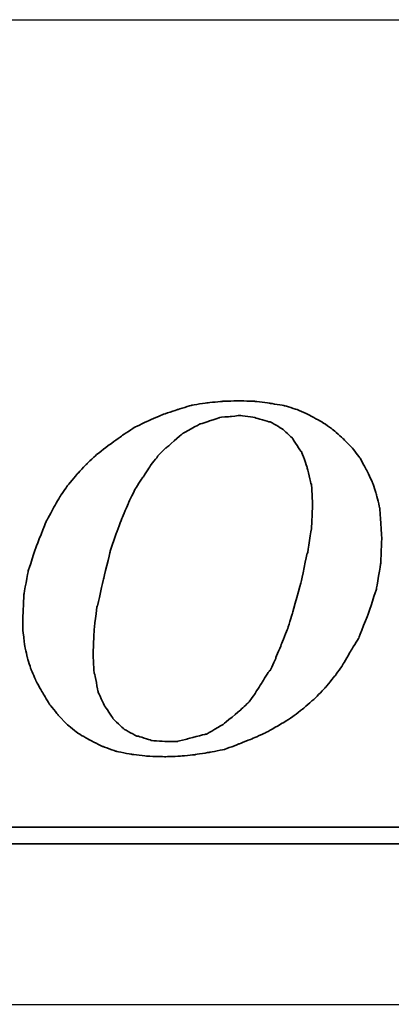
# Model space of a CAD drawing. Header units: millimetres. Extents: x -6 to 266, y -19 to 66.
# Tile 32 of 39: x 194.378 to 194.944, y 0.802 to 2.302. Entities that reach past the tile are written whole.
import ezdxf

# ---------------------------------------------------------------- set-up
doc = ezdxf.new("R2010")
doc.units = ezdxf.units.MM
doc.header["$LTSCALE"] = 0.15
for name, color, linetype in [('DIM', 4, 'CONTINUOUS'), ('layer 1', 7, 'CONTINUOUS'), ('OUT', 3, 'CONTINUOUS')]:
    doc.layers.add(name, color=color, linetype=linetype)

# ---------------------------------------------------------------- blocks, each defined once
blk = doc.blocks.new('TBI MOTION logo(完整正式版)')
at = {"layer": 'layer 1', "color": 22, "lineweight": 35}
for points, knots in [([(35.79625, -6.98375), (35.79625, -6.98375), (36.23125, -7.43875), (36.23125, -7.43875), (36.23125, -7.43875), (36.23125, -7.43875), (36.75625, -7.87125), (36.75625, -7.87125), (36.75625, -7.87125), (36.75625, -7.87125), (37.33125, -8.20375), (37.33125, -8.20375), (37.33125, -8.20375), (37.33125, -8.20375), (37.95625, -8.51875), (37.95625, -8.51875), (37.95625, -8.51875), (37.95625, -8.51875), (38.62625, -8.75875), (38.62625, -8.75875), (38.62625, -8.75875), (38.62625, -8.75875), (39.37125, -8.90375), (39.37125, -8.90375), (39.37125, -8.90375), (39.37125, -8.90375), (40.14125, -8.99875), (40.14125, -8.99875), (40.14125, -8.99875), (40.14125, -8.99875), (41.02625, -9.02375), (41.02625, -9.02375), (41.02625, -9.02375), (41.02625, -9.02375), (41.74625, -8.99875), (41.74625, -8.99875), (41.74625, -8.99875), (41.74625, -8.99875), (42.46625, -8.92375), (42.46625, -8.92375), (42.46625, -8.92375), (42.46625, -8.92375), (43.21125, -8.80625), (43.21125, -8.80625), (43.21125, -8.80625), (43.21125, -8.80625), (43.93125, -8.66375), (43.93125, -8.66375), (43.93125, -8.66375), (43.93125, -8.66375), (44.62625, -8.39875), (44.62625, -8.39875), (44.62625, -8.39875), (44.62625, -8.39875), (45.29625, -8.13375), (45.29625, -8.13375), (45.29625, -8.13375), (45.29625, -8.13375), (45.94625, -7.84375), (45.94625, -7.84375), (45.94625, -7.84375), (45.94625, -7.84375), (46.61625, -7.46375), (46.61625, -7.46375), (46.61625, -7.46375), (46.61625, -7.46375), (47.24125, -7.07875), (47.24125, -7.07875), (47.24125, -7.07875), (47.24125, -7.07875), (47.81625, -6.62375), (47.81625, -6.62375), (47.81625, -6.62375), (47.81625, -6.62375), (48.36875, -6.14375), (48.36875, -6.14375), (48.36875, -6.14375), (48.36875, -6.14375), (48.84625, -5.64125), (48.84625, -5.64125), (48.84625, -5.64125), (48.84625, -5.64125), (49.32625, -5.06375), (49.32625, -5.06375), (49.32625, -5.06375), (49.32625, -5.06375), (49.71125, -4.51374), (49.71125, -4.51374), (49.71125, -4.51374), (49.71125, -4.51374), (50.09625, -3.83874), (50.09625, -3.83874), (50.09625, -3.83874), (50.09625, -3.83874), (50.48125, -3.21374), (50.48125, -3.21374), (50.48125, -3.21374), (50.48125, -3.21374), (50.96125, -1.99125), (50.96125, -1.99125), (50.96125, -1.99125), (50.96125, -1.99125), (51.34375, -0.81875), (51.34375, -0.81875), (51.34375, -0.81875), (51.34375, -0.81875), (51.56125, 0.45624), (51.56125, 0.45624), (51.56125, 0.45624), (51.56125, 0.45624), (51.60625, 1.67624), (51.60625, 1.67624), (51.60625, 1.67624), (51.60625, 1.67624), (51.56125, 2.44625), (51.56125, 2.44625), (51.56125, 2.44625), (51.56125, 2.44625), (51.51125, 3.14125), (51.51125, 3.14125), (51.51125, 3.14125), (51.51125, 3.14125), (51.34375, 3.81125), (51.34375, 3.81125), (51.34375, 3.81125), (51.34375, 3.81125), (51.15125, 4.41125), (51.15125, 4.41125), (51.15125, 4.41125), (51.15125, 4.41125), (50.86125, 5.01125), (50.86125, 5.01125), (50.86125, 5.01125), (50.86125, 5.01125), (50.55125, 5.58875), (50.55125, 5.58875), (50.55125, 5.58875), (50.55125, 5.58875), (50.16625, 6.09125), (50.16625, 6.09125), (50.16625, 6.09125), (50.16625, 6.09125), (49.71125, 6.54875), (49.71125, 6.54875), (49.71125, 6.54875), (49.71125, 6.54875), (49.23125, 6.98125), (49.23125, 6.98125), (49.23125, 6.98125), (49.23125, 6.98125), (48.67875, 7.36625), (48.67875, 7.36625), (48.67875, 7.36625), (48.67875, 7.36625), (48.10375, 7.67625), (48.10375, 7.67625), (48.10375, 7.67625), (48.10375, 7.67625), (47.48125, 7.96375), (47.48125, 7.96375), (47.48125, 7.96375), (47.48125, 7.96375), (46.85625, 8.15625), (46.85625, 8.15625), (46.85625, 8.15625), (46.85625, 8.15625), (46.13625, 8.27624), (46.13625, 8.27624), (46.13625, 8.27624), (46.13625, 8.27624), (45.39125, 8.37125), (45.39125, 8.37125), (45.39125, 8.37125), (45.39125, 8.37125), (44.62625, 8.39624), (44.62625, 8.39624), (44.62625, 8.39624), (44.62625, 8.39624), (43.83625, 8.37125), (43.83625, 8.37125), (43.83625, 8.37125), (43.83625, 8.37125), (43.09125, 8.30125), (43.09125, 8.30125), (43.09125, 8.30125), (43.09125, 8.30125), (42.32125, 8.18125), (42.32125, 8.18125), (42.32125, 8.18125), (42.32125, 8.18125), (41.62875, 7.96375), (41.62875, 7.96375), (41.62875, 7.96375), (41.62875, 7.96375), (40.90625, 7.72625), (40.90625, 7.72625), (40.90625, 7.72625), (40.90625, 7.72625), (40.23624, 7.43625), (40.23624, 7.43625), (40.23624, 7.43625), (40.23624, 7.43625), (39.54124, 7.10125), (39.54124, 7.10125), (39.54124, 7.10125), (39.54124, 7.10125), (38.91625, 6.69125), (38.91625, 6.69125), (38.91625, 6.69125), (38.91625, 6.69125), (38.31625, 6.26125), (38.31625, 6.26125), (38.31625, 6.26125), (38.31625, 6.26125), (37.69125, 5.78125), (37.69125, 5.78125), (37.69125, 5.78125), (37.69125, 5.78125), (37.18625, 5.30125), (37.18625, 5.30125), (37.18625, 5.30125), (37.18625, 5.30125), (36.70625, 4.79624), (36.70625, 4.79624), (36.70625, 4.79624), (36.70625, 4.79624), (36.23125, 4.22125), (36.23125, 4.22125), (36.23125, 4.22125), (36.23125, 4.22125), (35.87124, 3.69375), (35.87124, 3.69375), (35.87124, 3.69375), (35.87124, 3.69375), (35.53125, 3.09125), (35.53125, 3.09125), (35.53125, 3.09125), (35.53125, 3.09125), (35.19875, 2.47125), (35.19875, 2.47125), (35.19875, 2.47125), (35.19875, 2.47125), (34.71625, 1.24625), (34.71625, 1.24625), (34.71625, 1.24625), (34.71625, 1.24625), (34.33125, 0.06874), (34.33125, 0.06874), (34.33125, 0.06874), (34.33125, 0.06874), (34.11625, -1.07875), (34.11625, -1.07875), (34.11625, -1.07875), (34.11625, -1.07875), (34.07125, -2.15875), (34.07125, -2.15875), (34.07125, -2.15875), (34.07125, -2.15875), (34.07125, -2.85375), (34.07125, -2.85375), (34.07125, -2.85375), (34.07125, -2.85375), (34.14125, -3.50375), (34.14125, -3.50375), (34.14125, -3.50375), (34.14125, -3.50375), (34.28625, -4.17375), (34.28625, -4.17375), (34.28625, -4.17375), (34.28625, -4.17375), (34.47625, -4.77624), (34.47625, -4.77624), (34.47625, -4.77624), (34.47625, -4.77624), (34.71625, -5.32625), (34.71625, -5.32625), (34.71625, -5.32625), (34.71625, -5.32625), (35.05375, -5.92875), (35.05375, -5.92875), (35.05375, -5.92875), (35.05375, -5.92875), (35.36375, -6.45375), (35.36375, -6.45375), (35.36375, -6.45375), (35.36375, -6.45375), (35.79625, -6.98375), (35.79625, -6.98375)], [0, 0, 0, 0, 0.01388889, 0.01388889, 0.01388889, 0.0138889, 0.02777778, 0.02777778, 0.02777778, 0.02777779, 0.04166667, 0.04166667, 0.04166667, 0.04166668, 0.05555556, 0.05555556, 0.05555556, 0.05555557, 0.06944444, 0.06944444, 0.06944444, 0.06944445, 0.08333333, 0.08333333, 0.08333333, 0.08333334, 0.09722222, 0.09722222, 0.09722222, 0.09722223, 0.11111111, 0.11111111, 0.11111111, 0.11111112, 0.125, 0.125, 0.125, 0.12500001, 0.13888889, 0.13888889, 0.13888889, 0.1388889, 0.15277778, 0.15277778, 0.15277778, 0.15277779, 0.16666667, 0.16666667, 0.16666667, 0.16666668, 0.18055556, 0.18055556, 0.18055556, 0.18055557, 0.19444444, 0.19444444, 0.19444444, 0.19444445, 0.20833333, 0.20833333, 0.20833333, 0.20833334, 0.22222222, 0.22222222, 0.22222222, 0.22222223, 0.23611111, 0.23611111, 0.23611111, 0.23611112, 0.25, 0.25, 0.25, 0.25000001, 0.26388889, 0.26388889, 0.26388889, 0.2638889, 0.27777778, 0.27777778, 0.27777778, 0.27777779, 0.29166667, 0.29166667, 0.29166667, 0.29166668, 0.30555556, 0.30555556, 0.30555556, 0.30555557, 0.31944444, 0.31944444, 0.31944444, 0.31944445, 0.33333333, 0.33333333, 0.33333333, 0.33333334, 0.34722222, 0.34722222, 0.34722222, 0.34722223, 0.36111111, 0.36111111, 0.36111111, 0.36111112, 0.375, 0.375, 0.375, 0.37500001, 0.38888889, 0.38888889, 0.38888889, 0.3888889, 0.40277778, 0.40277778, 0.40277778, 0.40277779, 0.41666667, 0.41666667, 0.41666667, 0.41666668, 0.43055556, 0.43055556, 0.43055556, 0.43055557, 0.44444444, 0.44444444, 0.44444444, 0.44444445, 0.45833333, 0.45833333, 0.45833333, 0.45833334, 0.47222222, 0.47222222, 0.47222222, 0.47222223, 0.48611111, 0.48611111, 0.48611111, 0.48611112, 0.5, 0.5, 0.5, 0.50000001, 0.51388889, 0.51388889, 0.51388889, 0.5138889, 0.52777778, 0.52777778, 0.52777778, 0.52777779, 0.54166667, 0.54166667, 0.54166667, 0.54166668, 0.55555556, 0.55555556, 0.55555556, 0.55555557, 0.56944444, 0.56944444, 0.56944444, 0.56944445, 0.58333333, 0.58333333, 0.58333333, 0.58333334, 0.59722222, 0.59722222, 0.59722222, 0.59722223, 0.61111111, 0.61111111, 0.61111111, 0.61111112, 0.625, 0.625, 0.625, 0.62500001, 0.63888889, 0.63888889, 0.63888889, 0.6388889, 0.65277778, 0.65277778, 0.65277778, 0.65277779, 0.66666667, 0.66666667, 0.66666667, 0.66666668, 0.68055556, 0.68055556, 0.68055556, 0.68055557, 0.69444444, 0.69444444, 0.69444444, 0.69444445, 0.70833333, 0.70833333, 0.70833333, 0.70833334, 0.72222222, 0.72222222, 0.72222222, 0.72222223, 0.73611111, 0.73611111, 0.73611111, 0.73611112, 0.75, 0.75, 0.75, 0.75000001, 0.76388889, 0.76388889, 0.76388889, 0.7638889, 0.77777778, 0.77777778, 0.77777778, 0.77777779, 0.79166667, 0.79166667, 0.79166667, 0.79166668, 0.80555556, 0.80555556, 0.80555556, 0.80555557, 0.81944444, 0.81944444, 0.81944444, 0.81944445, 0.83333333, 0.83333333, 0.83333333, 0.83333334, 0.84722222, 0.84722222, 0.84722222, 0.84722223, 0.86111111, 0.86111111, 0.86111111, 0.86111112, 0.875, 0.875, 0.875, 0.87500001, 0.88888889, 0.88888889, 0.88888889, 0.8888889, 0.90277778, 0.90277778, 0.90277778, 0.90277779, 0.91666667, 0.91666667, 0.91666667, 0.91666668, 0.93055556, 0.93055556, 0.93055556, 0.93055557, 0.94444444, 0.94444444, 0.94444444, 0.94444445, 0.95833333, 0.95833333, 0.95833333, 0.95833334, 0.97222222, 0.97222222, 0.97222222, 0.97222223, 0.98611111, 0.98611111, 0.98611111, 0.98611112, 1, 1, 1, 1]), ([(38.33875, 1.03124), (38.33875, 1.03124), (38.62625, 1.89625), (38.62625, 1.89625), (38.62625, 1.89625), (38.62625, 1.89625), (38.91625, 2.66375), (38.91625, 2.66375), (38.91625, 2.66375), (38.91625, 2.66375), (39.22625, 3.38125), (39.22625, 3.38125), (39.22625, 3.38125), (39.22625, 3.38125), (39.22625, 3.40624), (39.22625, 3.40624), (39.22625, 3.40624), (39.22625, 3.40624), (39.56124, 4.07624), (39.56124, 4.07624), (39.56124, 4.07624), (39.56124, 4.07624), (39.92125, 4.65125), (39.92125, 4.65125), (39.92125, 4.65125), (39.92125, 4.65125), (39.94625, 4.65125), (39.94625, 4.65125), (39.94625, 4.65125), (39.94625, 4.65125), (40.28125, 5.17875), (40.28125, 5.17875), (40.28125, 5.17875), (40.28125, 5.17875), (40.28125, 5.20375), (40.28125, 5.20375), (40.28125, 5.20375), (40.28125, 5.20375), (40.66875, 5.68625), (40.66875, 5.68625), (40.66875, 5.68625), (40.66875, 5.68625), (40.66875, 5.70625), (40.66875, 5.70625), (40.66875, 5.70625), (40.66875, 5.70625), (41.05124, 6.09125), (41.05124, 6.09125), (41.05124, 6.09125), (41.05124, 6.09125), (41.07625, 6.09125), (41.07625, 6.09125), (41.07625, 6.09125), (41.07625, 6.09125), (41.84125, 6.76625), (41.84125, 6.76625), (41.84125, 6.76625), (41.84125, 6.76625), (41.86625, 6.78625), (41.86625, 6.78625), (41.86625, 6.78625), (41.86625, 6.78625), (42.73125, 7.26624), (42.73125, 7.26624), (42.73125, 7.26624), (42.73125, 7.26624), (42.75625, 7.26624), (42.75625, 7.26624), (42.75625, 7.26624), (42.75625, 7.26624), (43.18625, 7.41125), (43.18625, 7.41125), (43.18625, 7.41125), (43.18625, 7.41125), (43.64125, 7.55625), (43.64125, 7.55625), (43.64125, 7.55625), (43.64125, 7.55625), (43.66625, 7.55625), (43.66625, 7.55625), (43.66625, 7.55625), (43.66625, 7.55625), (43.69125, 7.58124), (43.69125, 7.58124), (43.69125, 7.58124), (43.69125, 7.58124), (44.19125, 7.62625), (44.19125, 7.62625), (44.19125, 7.62625), (44.19125, 7.62625), (44.67125, 7.67625), (44.67125, 7.67625), (44.67125, 7.67625), (44.67125, 7.67625), (44.69625, 7.67625), (44.69625, 7.67625), (44.69625, 7.67625), (44.69625, 7.67625), (45.41875, 7.58124), (45.41875, 7.58124), (45.41875, 7.58124), (45.41875, 7.58124), (45.44125, 7.55625), (45.44125, 7.55625), (45.44125, 7.55625), (45.44125, 7.55625), (46.11125, 7.36625), (46.11125, 7.36625), (46.11125, 7.36625), (46.11125, 7.36625), (46.13625, 7.36625), (46.13625, 7.36625), (46.13625, 7.36625), (46.13625, 7.36625), (46.15875, 7.36625), (46.15875, 7.36625), (46.15875, 7.36625), (46.15875, 7.36625), (46.73625, 7.02624), (46.73625, 7.02624), (46.73625, 7.02624), (46.73625, 7.02624), (46.76125, 7.00624), (46.76125, 7.00624), (46.76125, 7.00624), (46.76125, 7.00624), (47.24125, 6.57124), (47.24125, 6.57124), (47.24125, 6.57124), (47.24125, 6.57124), (47.26625, 6.54875), (47.26625, 6.54875), (47.26625, 6.54875), (47.26625, 6.54875), (47.26625, 6.52375), (47.26625, 6.52375), (47.26625, 6.52375), (47.26625, 6.52375), (47.67375, 5.89875), (47.67375, 5.89875), (47.67375, 5.89875), (47.67375, 5.89875), (47.69625, 5.89875), (47.69625, 5.89875), (47.69625, 5.89875), (47.69625, 5.89875), (47.69625, 5.87625), (47.69625, 5.87625), (47.69625, 5.87625), (47.69625, 5.87625), (47.96125, 5.15625), (47.96125, 5.15625), (47.96125, 5.15625), (47.96125, 5.15625), (47.96125, 5.13125), (47.96125, 5.13125), (47.96125, 5.13125), (47.96125, 5.13125), (48.15125, 4.31875), (48.15125, 4.31875), (48.15125, 4.31875), (48.15125, 4.31875), (48.17625, 4.31875), (48.17625, 4.31875), (48.17625, 4.31875), (48.17625, 4.31875), (48.17625, 4.29125), (48.17625, 4.29125), (48.17625, 4.29125), (48.17625, 4.29125), (48.22625, 3.33125), (48.22625, 3.33125), (48.22625, 3.33125), (48.22625, 3.33125), (48.22625, 3.30875), (48.22625, 3.30875), (48.22625, 3.30875), (48.22625, 3.30875), (48.17625, 2.20624), (48.17625, 2.20624), (48.17625, 2.20624), (48.17625, 2.20624), (48.17625, 2.18124), (48.17625, 2.18124), (48.17625, 2.18124), (48.17625, 2.18124), (47.98375, 0.93624), (47.98375, 0.93624), (47.98375, 0.93624), (47.98375, 0.93624), (47.96125, 0.93624), (47.96125, 0.93624), (47.96125, 0.93624), (47.96125, 0.93624), (47.67375, -0.45874), (47.67375, -0.45874), (47.67375, -0.45874), (47.67375, -0.45874), (47.24125, -1.99125), (47.24125, -1.99125), (47.24125, -1.99125), (47.24125, -1.99125), (47.24125, -2.01874), (47.24125, -2.01874), (47.24125, -2.01874), (47.24125, -2.01874), (47.00125, -2.78375), (47.00125, -2.78375), (47.00125, -2.78375), (47.00125, -2.78375), (46.71125, -3.50375), (46.71125, -3.50375), (46.71125, -3.50375), (46.71125, -3.50375), (46.42625, -4.19875), (46.42625, -4.19875), (46.42625, -4.19875), (46.42625, -4.19875), (46.42625, -4.22375), (46.42625, -4.22375), (46.42625, -4.22375), (46.42625, -4.22375), (46.13625, -4.82374), (46.13625, -4.82374), (46.13625, -4.82374), (46.13625, -4.82374), (46.11125, -4.82374), (46.11125, -4.82374), (46.11125, -4.82374), (46.11125, -4.82374), (45.77625, -5.35125), (45.77625, -5.35125), (45.77625, -5.35125), (45.77625, -5.35125), (45.44125, -5.87875), (45.44125, -5.87875), (45.44125, -5.87875), (45.44125, -5.87875), (45.44125, -5.90375), (45.44125, -5.90375), (45.44125, -5.90375), (45.44125, -5.90375), (45.10625, -6.35875), (45.10625, -6.35875), (45.10625, -6.35875), (45.10625, -6.35875), (45.08125, -6.38375), (45.08125, -6.38375), (45.08125, -6.38375), (45.08125, -6.38375), (44.69625, -6.74375), (44.69625, -6.74375), (44.69625, -6.74375), (44.69625, -6.74375), (43.88375, -7.41625), (43.88375, -7.41625), (43.88375, -7.41625), (43.88375, -7.41625), (43.85625, -7.43875), (43.85625, -7.43875), (43.85625, -7.43875), (43.85625, -7.43875), (43.04125, -7.91875), (43.04125, -7.91875), (43.04125, -7.91875), (43.04125, -7.91875), (43.01625, -7.91875), (43.01625, -7.91875), (43.01625, -7.91875), (43.01625, -7.91875), (42.99625, -7.91875), (42.99625, -7.91875), (42.99625, -7.91875), (42.99625, -7.91875), (42.08125, -8.15875), (42.08125, -8.15875), (42.08125, -8.15875), (42.08125, -8.15875), (41.65125, -8.25625), (41.65125, -8.25625), (41.65125, -8.25625), (41.65125, -8.25625), (41.62875, -8.27875), (41.62875, -8.27875), (41.62875, -8.27875), (41.62875, -8.27875), (41.60125, -8.27875), (41.60125, -8.27875), (41.60125, -8.27875), (41.60125, -8.27875), (41.12125, -8.27875), (41.12125, -8.27875), (41.12125, -8.27875), (41.12125, -8.27875), (40.35624, -8.23125), (40.35624, -8.23125), (40.35624, -8.23125), (40.35624, -8.23125), (40.33125, -8.23125), (40.33125, -8.23125), (40.33125, -8.23125), (40.33125, -8.23125), (40.30625, -8.20375), (40.30625, -8.20375), (40.30625, -8.20375), (40.30625, -8.20375), (39.68375, -8.01375), (39.68375, -8.01375), (39.68375, -8.01375), (39.68375, -8.01375), (39.66124, -8.01375), (39.66124, -8.01375), (39.66124, -8.01375), (39.66124, -8.01375), (39.63625, -8.01375), (39.63625, -8.01375), (39.63625, -8.01375), (39.63625, -8.01375), (39.01125, -7.67875), (39.01125, -7.67875), (39.01125, -7.67875), (39.01125, -7.67875), (38.98875, -7.65375), (38.98875, -7.65375), (38.98875, -7.65375), (38.98875, -7.65375), (38.48625, -7.17375), (38.48625, -7.17375), (38.48625, -7.17375), (38.48625, -7.17375), (38.45875, -7.14875), (38.45875, -7.14875), (38.45875, -7.14875), (38.45875, -7.14875), (38.45875, -7.12875), (38.45875, -7.12875), (38.45875, -7.12875), (38.45875, -7.12875), (38.07625, -6.54875), (38.07625, -6.54875), (38.07625, -6.54875), (38.07625, -6.54875), (38.05125, -6.54875), (38.05125, -6.54875), (38.05125, -6.54875), (38.05125, -6.54875), (38.05125, -6.52875), (38.05125, -6.52875), (38.05125, -6.52875), (38.05125, -6.52875), (37.74125, -5.85375), (37.74125, -5.85375), (37.74125, -5.85375), (37.74125, -5.85375), (37.74125, -5.82875), (37.74125, -5.82875), (37.74125, -5.82875), (37.74125, -5.82875), (37.57375, -4.96875), (37.57375, -4.96875), (37.57375, -4.96875), (37.57375, -4.96875), (37.54625, -4.94375), (37.54625, -4.94375), (37.54625, -4.94375), (37.54625, -4.94375), (37.50125, -4.03375), (37.50125, -4.03375), (37.50125, -4.03375), (37.50125, -4.03375), (37.50125, -4.00875), (37.50125, -4.00875), (37.50125, -4.00875), (37.50125, -4.00875), (37.54625, -2.85375), (37.54625, -2.85375), (37.54625, -2.85375), (37.54625, -2.85375), (37.69125, -1.65875), (37.69125, -1.65875), (37.69125, -1.65875), (37.69125, -1.65875), (37.71624, -1.63375), (37.71624, -1.63375), (37.71624, -1.63375), (37.71624, -1.63375), (38.00375, -0.33875), (38.00375, -0.33875), (38.00375, -0.33875), (38.00375, -0.33875), (38.33875, 1.00624), (38.33875, 1.00624), (38.33875, 1.00624), (38.33875, 1.00624), (38.33875, 1.03124), (38.33875, 1.03124)], [0, 0, 0, 0, 0.01010101, 0.01010101, 0.01010101, 0.01010102, 0.02020202, 0.02020202, 0.02020202, 0.02020203, 0.03030303, 0.03030303, 0.03030303, 0.03030304, 0.04040404, 0.04040404, 0.04040404, 0.04040405, 0.05050505, 0.05050505, 0.05050505, 0.05050506, 0.06060606, 0.06060606, 0.06060606, 0.06060607, 0.07070707, 0.07070707, 0.07070707, 0.07070708, 0.08080808, 0.08080808, 0.08080808, 0.08080809, 0.09090909, 0.09090909, 0.09090909, 0.0909091, 0.1010101, 0.1010101, 0.1010101, 0.10101011, 0.11111111, 0.11111111, 0.11111111, 0.11111112, 0.12121212, 0.12121212, 0.12121212, 0.12121213, 0.13131313, 0.13131313, 0.13131313, 0.13131314, 0.14141414, 0.14141414, 0.14141414, 0.14141415, 0.15151515, 0.15151515, 0.15151515, 0.15151516, 0.16161616, 0.16161616, 0.16161616, 0.16161617, 0.17171717, 0.17171717, 0.17171717, 0.17171718, 0.18181818, 0.18181818, 0.18181818, 0.18181819, 0.19191919, 0.19191919, 0.19191919, 0.1919192, 0.2020202, 0.2020202, 0.2020202, 0.20202021, 0.21212121, 0.21212121, 0.21212121, 0.21212122, 0.22222222, 0.22222222, 0.22222222, 0.22222223, 0.23232323, 0.23232323, 0.23232323, 0.23232324, 0.24242424, 0.24242424, 0.24242424, 0.24242425, 0.25252525, 0.25252525, 0.25252525, 0.25252526, 0.26262626, 0.26262626, 0.26262626, 0.26262627, 0.27272727, 0.27272727, 0.27272727, 0.27272728, 0.28282828, 0.28282828, 0.28282828, 0.28282829, 0.29292929, 0.29292929, 0.29292929, 0.2929293, 0.3030303, 0.3030303, 0.3030303, 0.30303031, 0.31313131, 0.31313131, 0.31313131, 0.31313132, 0.32323232, 0.32323232, 0.32323232, 0.32323233, 0.33333333, 0.33333333, 0.33333333, 0.33333334, 0.34343434, 0.34343434, 0.34343434, 0.34343435, 0.35353535, 0.35353535, 0.35353535, 0.35353536, 0.36363636, 0.36363636, 0.36363636, 0.36363637, 0.37373737, 0.37373737, 0.37373737, 0.37373738, 0.38383838, 0.38383838, 0.38383838, 0.38383839, 0.39393939, 0.39393939, 0.39393939, 0.3939394, 0.4040404, 0.4040404, 0.4040404, 0.40404041, 0.41414141, 0.41414141, 0.41414141, 0.41414142, 0.42424242, 0.42424242, 0.42424242, 0.42424243, 0.43434343, 0.43434343, 0.43434343, 0.43434344, 0.44444444, 0.44444444, 0.44444444, 0.44444445, 0.45454545, 0.45454545, 0.45454545, 0.45454546, 0.46464646, 0.46464646, 0.46464646, 0.46464647, 0.47474747, 0.47474747, 0.47474747, 0.47474748, 0.48484848, 0.48484848, 0.48484848, 0.48484849, 0.49494949, 0.49494949, 0.49494949, 0.4949495, 0.50505051, 0.50505051, 0.50505051, 0.50505052, 0.51515152, 0.51515152, 0.51515152, 0.51515153, 0.52525253, 0.52525253, 0.52525253, 0.52525254, 0.53535354, 0.53535354, 0.53535354, 0.53535355, 0.54545455, 0.54545455, 0.54545455, 0.54545456, 0.55555556, 0.55555556, 0.55555556, 0.55555557, 0.56565657, 0.56565657, 0.56565657, 0.56565658, 0.57575758, 0.57575758, 0.57575758, 0.57575759, 0.58585859, 0.58585859, 0.58585859, 0.5858586, 0.5959596, 0.5959596, 0.5959596, 0.59595961, 0.60606061, 0.60606061, 0.60606061, 0.60606062, 0.61616162, 0.61616162, 0.61616162, 0.61616163, 0.62626263, 0.62626263, 0.62626263, 0.62626264, 0.63636364, 0.63636364, 0.63636364, 0.63636365, 0.64646465, 0.64646465, 0.64646465, 0.64646466, 0.65656566, 0.65656566, 0.65656566, 0.65656567, 0.66666667, 0.66666667, 0.66666667, 0.66666668, 0.67676768, 0.67676768, 0.67676768, 0.67676769, 0.68686869, 0.68686869, 0.68686869, 0.6868687, 0.6969697, 0.6969697, 0.6969697, 0.69696971, 0.70707071, 0.70707071, 0.70707071, 0.70707072, 0.71717172, 0.71717172, 0.71717172, 0.71717173, 0.72727273, 0.72727273, 0.72727273, 0.72727274, 0.73737374, 0.73737374, 0.73737374, 0.73737375, 0.74747475, 0.74747475, 0.74747475, 0.74747476, 0.75757576, 0.75757576, 0.75757576, 0.75757577, 0.76767677, 0.76767677, 0.76767677, 0.76767678, 0.77777778, 0.77777778, 0.77777778, 0.77777779, 0.78787879, 0.78787879, 0.78787879, 0.7878788, 0.7979798, 0.7979798, 0.7979798, 0.79797981, 0.80808081, 0.80808081, 0.80808081, 0.80808082, 0.81818182, 0.81818182, 0.81818182, 0.81818183, 0.82828283, 0.82828283, 0.82828283, 0.82828284, 0.83838384, 0.83838384, 0.83838384, 0.83838385, 0.84848485, 0.84848485, 0.84848485, 0.84848486, 0.85858586, 0.85858586, 0.85858586, 0.85858587, 0.86868687, 0.86868687, 0.86868687, 0.86868688, 0.87878788, 0.87878788, 0.87878788, 0.87878789, 0.88888889, 0.88888889, 0.88888889, 0.8888889, 0.8989899, 0.8989899, 0.8989899, 0.89898991, 0.90909091, 0.90909091, 0.90909091, 0.90909092, 0.91919192, 0.91919192, 0.91919192, 0.91919193, 0.92929293, 0.92929293, 0.92929293, 0.92929294, 0.93939394, 0.93939394, 0.93939394, 0.93939395, 0.94949495, 0.94949495, 0.94949495, 0.94949496, 0.95959596, 0.95959596, 0.95959596, 0.95959597, 0.96969697, 0.96969697, 0.96969697, 0.96969698, 0.97979798, 0.97979798, 0.97979798, 0.97979799, 0.98989899, 0.98989899, 0.98989899, 0.989899, 1, 1, 1, 1]), ([(75.90875, -9.47875), (75.90875, -9.47875), (75.90875, -12.28625), (75.90875, -12.28625), (75.90875, -12.28625), (75.90875, -12.28625), (75.90875, -12.47875), (75.90875, -12.47875), (75.90875, -12.47875), (75.90875, -12.47875), (75.71625, -12.47875), (75.71625, -12.47875), (75.71625, -12.47875), (75.71625, -12.47875), (-88.32875, -12.47875), (-88.32875, -12.47875), (-88.32875, -12.47875), (-88.32875, -12.47875), (-88.32875, -13.29375), (-88.32875, -13.29375), (-88.32875, -13.29375), (-88.32875, -13.29375), (82.89125, -13.29375), (82.89125, -13.29375), (82.89125, -13.29375), (82.89125, -13.29375), (75.90875, -9.47875), (75.90875, -9.47875)], [0, 0, 0, 0, 0.14285714, 0.14285714, 0.14285714, 0.14285715, 0.28571429, 0.28571429, 0.28571429, 0.2857143, 0.42857143, 0.42857143, 0.42857143, 0.42857144, 0.57142857, 0.57142857, 0.57142857, 0.57142858, 0.71428571, 0.71428571, 0.71428571, 0.71428572, 0.85714286, 0.85714286, 0.85714286, 0.85714287, 1, 1, 1, 1])]:
    blk.add_open_spline(points, degree=3, knots=knots, dxfattribs=at)

msp = doc.modelspace()

# ---------------------------------------------------------------- linework, layer by layer
at = {"layer": 'OUT', "color": 0}
for p, q in [((187.6679, 2.3015), (198.2138, 2.3015)), ((187.6679, 0.8015), (198.2138, 0.8015))]:
    msp.add_line(p, q, dxfattribs=at)

# ---------------------------------------------------------------- block references
at = {"layer": 'DIM', "color": 0, "xscale": 0.0311283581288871, "yscale": 0.0311283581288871, "zscale": 0.0311283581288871}
msp.add_blockref('TBI MOTION logo(完整正式版)', (193.3226, 1.4596), dxfattribs=at)

doc.saveas('drawing.dxf')
